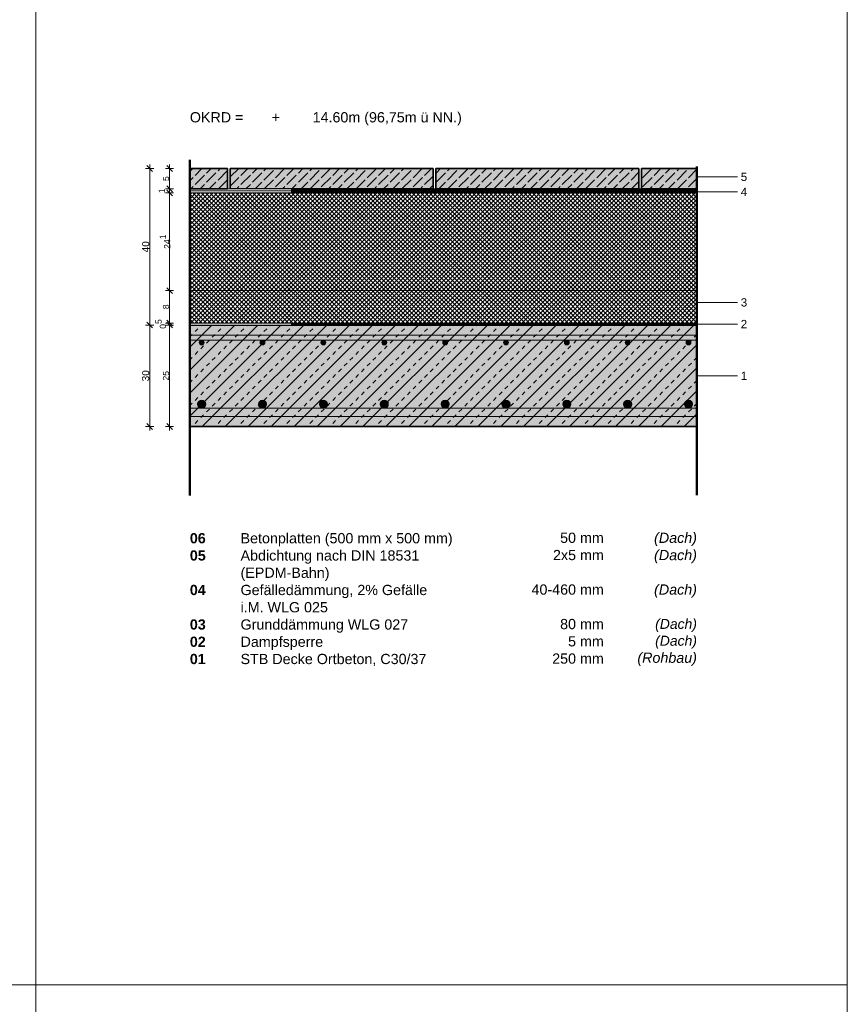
# Model space of a CAD drawing. Header units: metres. Extents: x 0.4 to 30.1, y -10.7 to 8.6.
# Tile 6 of 256: x 6 to 8, y -5.4 to -3. Entities that reach past the tile are written whole.
import ezdxf

# ---------------------------------------------------------------- set-up
doc = ezdxf.new("R2010")
doc.units = ezdxf.units.M
doc.header["$PDMODE"] = 1
doc.header["$PDSIZE"] = -2
doc.linetypes.add('Dash Style-37', pattern=[2.25, 1, -1.25])
doc.layers.get('0').update_dxf_attribs({"lineweight": 25})
for name, color, linetype, lineweight in [('_Bodenaufbauten 20230510 (2D)', 7, 'Continuous', 9), ('Bemaßung', 7, 'Continuous', 9), ('Keine', 7, 'Continuous', 9)]:
    doc.layers.add(name, color=color, linetype=linetype, lineweight=lineweight)
doc.layers.get('0').freeze()
doc.styles.add('Arial', font='arial.ttf')
doc.styles.add('Arial (bold)', font='arialbd.ttf')
doc.styles.add('Arial (italic)', font='ariali.ttf')
doc.dimstyles.new('boris100', dxfattribs={"dimtxt": 17.652669, "dimasz": 0.001414, "dimexe": 0.001, "dimexo": 0.01, "dimgap": 0.0001, "dimtad": 1, "dimdec": 4, "dimtxsty": 'Arial', "dimblk": 'VW_SLASH', "dimblk1": 'VW_SLASH', "dimblk2": 'VW_SLASH', "dimcen": 0, "dimdle": 0.001, "dimadec": 3, "dimazin": 0, "dimtfac": 0.8, "dimtdec": 4, "dimtix": 1, "dimtmove": 0, "dimatfit": 0, "dimldrblk": 'VW_FILLEDARROW', "dimfxl": 0.001, "dimfxlon": 1, "dimfrac": 2, "dimtolj": 1, "dimarcsym": 0})
pattern_1 = [(-45, (0, 0), (0.005303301, 0.005303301), []), (-135, (0, 0), (0.005303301, -0.005303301), [])]
pattern_2 = [(45, (0, 0), (0.02828425, 0.005656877), [0.032927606, -0.007072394])]

# ---------------------------------------------------------------- blocks, each defined once
blk = doc.blocks.new('VW_SLASH')
at = {"color": 0, "linetype": 'ByBlock', "lineweight": -2, "transparency": 16777216}
blk.add_line((0.71, 0), (-1, 0), dxfattribs=at)
at = {"color": 0, "linetype": 'Continuous', "lineweight": 20, "transparency": 16777216, "flags": 128}
blk.add_lwpolyline([(0.5, 0.5), (-0.5, -0.5)], dxfattribs=at)
blk = doc.blocks.new('*D268')
at = {"layer": 'Bemaßung', "color": 0, "lineweight": -2}
for p, q in [((6.3394, -3.3884), (6.3194, -3.3884)), ((6.3294, -3.4242), (6.3294, -3.4025)), ((6.3394, -3.4384), (6.3194, -3.4384))]:
    blk.add_line(p, q, dxfattribs=at)
at = {"layer": 'Defpoints', "color": 0}
for p in [(6.3294, -3.3884), (7.6294, -3.3884), (7.6294, -3.4384)]:
    blk.add_point(p, dxfattribs=at)
at = {"layer": 'Bemaßung', "color": 0, "lineweight": -2, "xscale": 0.014138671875, "yscale": 0.014138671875, "zscale": 0.014138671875}
for p, rotation in [((6.3294, -3.3884), 90), ((6.3294, -3.4384), 270)]:
    blk.add_blockref('VW_SLASH', p, dxfattribs=dict(at, rotation=rotation))
at = {"layer": 'Bemaßung', "color": 0, "insert": (6.3207, -3.4134), "char_height": 0.01513, "attachment_point": 5, "rotation": 90, "style": 'Arial'}
blk.add_mtext('\\A1;5', dxfattribs=at)
blk = doc.blocks.new('VW_FILLEDARROW')
at = {"linetype": 'Continuous', "lineweight": 5, "true_color": 0xb9b9b9, "transparency": 16777216}
h = blk.add_hatch(dxfattribs=at)
h.set_pattern_fill('Dämm', color=9, style=0, pattern_type=2)
h.set_pattern_definition([(-45, (0, 0), (0.00053033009, 0.00053033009), []), (-135, (0, 0), (0.00053033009, -0.00053033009), [])])
h.paths.add_polyline_path([(-2.25, 0.6), (0, 0), (-2.25, -0.6)])
at = {"color": 0, "linetype": 'Continuous', "lineweight": 5, "transparency": 16777216, "flags": 128}
blk.add_lwpolyline([(-2.25, 0.6), (0, 0), (-2.25, -0.6)], close=True, dxfattribs=at)
blk = doc.blocks.new('*D269')
at = {"layer": 'Bemaßung', "color": 0, "lineweight": -2}
for p, q in [((6.3294, -3.4242), (6.3294, -3.4101)), ((6.3394, -3.4384), (6.3194, -3.4384)), ((6.3294, -3.4484), (6.3294, -3.4384)), ((6.3394, -3.4484), (6.3194, -3.4484)), ((6.3294, -3.4625), (6.3294, -3.4766))]:
    blk.add_line(p, q, dxfattribs=at)
at = {"layer": 'Defpoints', "color": 0}
for p in [(6.3294, -3.4384), (7.6294, -3.4384), (7.6294, -3.4484)]:
    blk.add_point(p, dxfattribs=at)
at = {"layer": 'Bemaßung', "color": 0, "lineweight": -2, "xscale": 0.014138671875, "yscale": 0.014138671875, "zscale": 0.014138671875}
for p, rotation in [((6.3294, -3.4384), 270), ((6.3294, -3.4484), 90)]:
    blk.add_blockref('VW_SLASH', p, dxfattribs=dict(at, rotation=rotation))
at = {"layer": 'Bemaßung', "color": 0, "insert": (6.3103, -3.4434), "char_height": 0.01513, "attachment_point": 5, "rotation": 90, "style": 'Arial'}
blk.add_mtext('\\A1;1', dxfattribs=at)
blk = doc.blocks.new('*D270')
at = {"layer": 'Bemaßung', "color": 0, "lineweight": -2}
for p, q in [((6.3394, -3.4484), (6.3194, -3.4484)), ((6.3294, -3.675), (6.3294, -3.4625)), ((6.3394, -3.6891), (6.3194, -3.6891))]:
    blk.add_line(p, q, dxfattribs=at)
at = {"layer": 'Defpoints', "color": 0}
for p in [(6.3294, -3.4484), (7.6294, -3.4484), (7.6294, -3.6891)]:
    blk.add_point(p, dxfattribs=at)
at = {"layer": 'Bemaßung', "color": 0, "lineweight": -2, "xscale": 0.014138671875, "yscale": 0.014138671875, "zscale": 0.014138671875}
for p, rotation in [((6.3294, -3.4484), 90), ((6.3294, -3.6891), 270)]:
    blk.add_blockref('VW_SLASH', p, dxfattribs=dict(at, rotation=rotation))
at = {"layer": 'Bemaßung', "color": 0, "insert": (6.3183, -3.5687), "char_height": 0.015131, "attachment_point": 5, "rotation": 90, "style": 'Arial'}
blk.add_mtext('\\A1;24\\S1^ ;', dxfattribs=at)
blk = doc.blocks.new('*D271')
at = {"layer": 'Bemaßung', "color": 0, "lineweight": -2}
for p, q in [((6.3394, -3.6891), (6.3194, -3.6891)), ((6.3294, -3.755), (6.3294, -3.7033)), ((6.3394, -3.7691), (6.3194, -3.7691))]:
    blk.add_line(p, q, dxfattribs=at)
at = {"layer": 'Defpoints', "color": 0}
for p in [(6.3294, -3.6891), (7.6294, -3.6891), (6.3794, -3.7691)]:
    blk.add_point(p, dxfattribs=at)
at = {"layer": 'Bemaßung', "color": 0, "lineweight": -2, "xscale": 0.014138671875, "yscale": 0.014138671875, "zscale": 0.014138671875}
for p, rotation in [((6.3294, -3.6891), 90), ((6.3294, -3.7691), 270)]:
    blk.add_blockref('VW_SLASH', p, dxfattribs=dict(at, rotation=rotation))
at = {"layer": 'Bemaßung', "color": 0, "insert": (6.3207, -3.7291), "char_height": 0.01513, "attachment_point": 5, "rotation": 90, "style": 'Arial'}
blk.add_mtext('\\A1;8', dxfattribs=at)
blk = doc.blocks.new('*D272')
at = {"layer": 'Bemaßung', "color": 0, "lineweight": -2}
for p, q in [((6.3294, -3.755), (6.3294, -3.7408)), ((6.3394, -3.7691), (6.3194, -3.7691)), ((6.3394, -3.7741), (6.3194, -3.7741)), ((6.3294, -3.7741), (6.3294, -3.7691)), ((6.3294, -3.7883), (6.3294, -3.8024))]:
    blk.add_line(p, q, dxfattribs=at)
at = {"layer": 'Defpoints', "color": 0}
for p in [(6.3294, -3.7691), (6.3794, -3.7691), (6.3794, -3.7741)]:
    blk.add_point(p, dxfattribs=at)
at = {"layer": 'Bemaßung', "color": 0, "lineweight": -2, "xscale": 0.014138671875, "yscale": 0.014138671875, "zscale": 0.014138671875}
for p, rotation in [((6.3294, -3.7691), 270), ((6.3294, -3.7741), 90)]:
    blk.add_blockref('VW_SLASH', p, dxfattribs=dict(at, rotation=rotation))
at = {"layer": 'Bemaßung', "color": 0, "insert": (6.3077, -3.7716), "char_height": 0.015131, "attachment_point": 5, "rotation": 90, "style": 'Arial'}
blk.add_mtext('\\A1;0\\S5^ ;', dxfattribs=at)
blk = doc.blocks.new('*D273')
at = {"layer": 'Bemaßung', "color": 0, "lineweight": -2}
for p, q in [((6.3394, -3.7741), (6.3194, -3.7741)), ((6.3294, -4.01), (6.3294, -3.7883)), ((6.3394, -4.0241), (6.3194, -4.0241))]:
    blk.add_line(p, q, dxfattribs=at)
at = {"layer": 'Defpoints', "color": 0}
for p in [(6.3294, -3.7741), (6.3794, -3.7741), (6.3794, -4.0241)]:
    blk.add_point(p, dxfattribs=at)
at = {"layer": 'Bemaßung', "color": 0, "lineweight": -2, "xscale": 0.014138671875, "yscale": 0.014138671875, "zscale": 0.014138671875}
for p, rotation in [((6.3294, -3.7741), 90), ((6.3294, -4.0241), 270)]:
    blk.add_blockref('VW_SLASH', p, dxfattribs=dict(at, rotation=rotation))
at = {"layer": 'Bemaßung', "color": 0, "insert": (6.3207, -3.8991), "char_height": 0.01513, "attachment_point": 5, "rotation": 90, "style": 'Arial'}
blk.add_mtext('\\A1;25', dxfattribs=at)
blk = doc.blocks.new('*D274')
at = {"layer": 'Bemaßung', "color": 0, "lineweight": -2}
for p, q in [((6.2905, -3.3884), (6.2705, -3.3884)), ((6.2805, -3.76), (6.2805, -3.4025)), ((6.2905, -3.7741), (6.2705, -3.7741))]:
    blk.add_line(p, q, dxfattribs=at)
at = {"layer": 'Defpoints', "color": 0}
for p in [(6.2805, -3.3884), (6.479, -3.3884), (6.3794, -3.7741)]:
    blk.add_point(p, dxfattribs=at)
at = {"layer": 'Bemaßung', "color": 0, "lineweight": -2, "xscale": 0.014138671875, "yscale": 0.014138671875, "zscale": 0.014138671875}
for p, rotation in [((6.2805, -3.3884), 90), ((6.2805, -3.7741), 270)]:
    blk.add_blockref('VW_SLASH', p, dxfattribs=dict(at, rotation=rotation))
at = {"layer": 'Bemaßung', "color": 0, "insert": (6.2705, -3.5812), "char_height": 0.01765, "attachment_point": 5, "rotation": 90, "style": 'Arial'}
blk.add_mtext('\\A1;40', dxfattribs=at)
blk = doc.blocks.new('*D275')
at = {"layer": 'Bemaßung', "color": 0, "lineweight": -2}
for p, q in [((6.2905, -3.7741), (6.2705, -3.7741)), ((6.2805, -4.01), (6.2805, -3.7883)), ((6.2905, -4.0241), (6.2705, -4.0241))]:
    blk.add_line(p, q, dxfattribs=at)
at = {"layer": 'Defpoints', "color": 0}
for p in [(6.2805, -3.7741), (6.3794, -3.7741), (6.3794, -4.0241)]:
    blk.add_point(p, dxfattribs=at)
at = {"layer": 'Bemaßung', "color": 0, "lineweight": -2, "xscale": 0.014138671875, "yscale": 0.014138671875, "zscale": 0.014138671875}
for p, rotation in [((6.2805, -3.7741), 90), ((6.2805, -4.0241), 270)]:
    blk.add_blockref('VW_SLASH', p, dxfattribs=dict(at, rotation=rotation))
at = {"layer": 'Bemaßung', "color": 0, "insert": (6.2705, -3.8991), "char_height": 0.01765, "attachment_point": 5, "rotation": 90, "style": 'Arial'}
blk.add_mtext('\\A1;30', dxfattribs=at)
blk = doc.blocks.new('Bodenaufbauten 20230510 (2D)')
at = {"layer": 'Keine', "linetype": 'Continuous', "lineweight": 0, "true_color": 0xeeeeee, "transparency": 33554687}
for points in [[(6.47901, -3.38837), (6.97901, -3.38837), (6.97901, -3.43837), (6.47901, -3.43837)], [(6.98601, -3.38837), (7.48601, -3.38837), (7.48601, -3.43837), (6.98601, -3.43837)], [(7.49301, -3.38837), (7.6294, -3.38837), (7.6294, -3.43837), (7.49301, -3.43837)]]:
    blk.add_hatch(color=7, dxfattribs=at).paths.add_polyline_path(points)
at = {"layer": 'Keine', "linetype": 'Continuous', "lineweight": 5, "transparency": 33554687}
h = blk.add_hatch(dxfattribs=at)
h.set_pattern_fill('Unbew_ Beton 1_10', style=0, pattern_type=2)
h.set_pattern_definition(pattern_2)
h.paths.add_polyline_path([(6.47901, -3.38837), (6.97901, -3.38837), (6.97901, -3.43837), (6.47901, -3.43837)])
h = blk.add_hatch(dxfattribs=at)
h.set_pattern_fill('Unbew_ Beton 1_10', style=0, pattern_type=2)
h.set_pattern_definition(pattern_2)
h.paths.add_polyline_path([(6.98601, -3.38837), (7.48601, -3.38837), (7.48601, -3.43837), (6.98601, -3.43837)])
h = blk.add_hatch(dxfattribs=at)
h.set_pattern_fill('Unbew_ Beton 1_10', style=0, pattern_type=2)
h.set_pattern_definition(pattern_2)
h.paths.add_polyline_path([(7.49301, -3.38837), (7.6294, -3.38837), (7.6294, -3.43837), (7.49301, -3.43837)])
at = {"layer": 'Keine', "linetype": 'Continuous', "lineweight": 5, "true_color": 0xb9b9b9, "transparency": 33554687}
h = blk.add_hatch(dxfattribs=at)
h.set_pattern_fill('Dämm', color=9, style=0, pattern_type=2)
h.set_pattern_definition(pattern_1)
h.paths.add_polyline_path([(6.3794, -3.76911), (7.6294, -3.76911), (7.6294, -3.68911), (6.3794, -3.68911)])
at = {"layer": 'Keine', "linetype": 'Continuous', "lineweight": 0, "transparency": 33554687}
blk.add_hatch(color=9, dxfattribs=at).paths.add_polyline_path([(6.3794, -3.77411), (7.6294, -3.77411), (7.6294, -4.02411), (6.3794, -4.02411)])
at = {"layer": 'Keine', "linetype": 'Continuous', "lineweight": 13, "transparency": 33554687}
h = blk.add_hatch(dxfattribs=at)
h.set_pattern_fill('Stahlbeton-M1_10', color=250, style=0, pattern_type=2)
h.set_pattern_definition([(45, (0, 0), (0.02828427, -0.02828427), [0.01, -0.01])])
h.paths.add_polyline_path([(6.3794, -3.77411), (7.6294, -3.77411), (7.6294, -4.02411), (6.3794, -4.02411)])
h = blk.add_hatch(dxfattribs=at)
h.set_pattern_fill('Stahlbeton-M1_10-1', color=251, style=0, pattern_type=2)
h.set_pattern_definition([(-135, (0.012426, -0.013254), (0.02828427, -0.02828427), [])])
h.paths.add_polyline_path([(6.3794, -3.77411), (7.6294, -3.77411), (7.6294, -4.02411), (6.3794, -4.02411)])
at = {"layer": 'Keine', "linetype": 'Continuous', "lineweight": 0, "true_color": 0xdddddd, "transparency": 33554687}
for points in [[(6.3794, -3.79911), (6.3794, -3.81111), (7.6294, -3.81111), (7.6294, -3.79911)], [(6.3794, -3.97911), (6.3794, -3.99911), (7.6294, -3.99911), (7.6294, -3.97911)]]:
    blk.add_hatch(color=254, dxfattribs=at).paths.add_polyline_path(points)
h = blk.add_hatch(color=254, dxfattribs=at)
edge = h.paths.add_edge_path()
edge.add_arc((6.40866, -3.81711), 0.006, 0, 360)
h = blk.add_hatch(color=254, dxfattribs=at)
edge = h.paths.add_edge_path()
edge.add_arc((6.55866, -3.81711), 0.006, 0, 360)
h = blk.add_hatch(color=254, dxfattribs=at)
edge = h.paths.add_edge_path()
edge.add_arc((6.70866, -3.81711), 0.006, 0, 360)
h = blk.add_hatch(color=254, dxfattribs=at)
edge = h.paths.add_edge_path()
edge.add_arc((6.85866, -3.81711), 0.006, 0, 360)
h = blk.add_hatch(color=254, dxfattribs=at)
edge = h.paths.add_edge_path()
edge.add_arc((7.00866, -3.81711), 0.006, 0, 360)
h = blk.add_hatch(color=254, dxfattribs=at)
edge = h.paths.add_edge_path()
edge.add_arc((7.15866, -3.81711), 0.006, 0, 360)
h = blk.add_hatch(color=254, dxfattribs=at)
edge = h.paths.add_edge_path()
edge.add_arc((7.30866, -3.81711), 0.006, 0, 360)
h = blk.add_hatch(color=254, dxfattribs=at)
edge = h.paths.add_edge_path()
edge.add_arc((7.45866, -3.81711), 0.006, 0, 360)
h = blk.add_hatch(color=254, dxfattribs=at)
edge = h.paths.add_edge_path()
edge.add_arc((7.60866, -3.81711), 0.006, 0, 360)
h = blk.add_hatch(color=254, dxfattribs=at)
edge = h.paths.add_edge_path()
edge.add_arc((6.40866, -3.96911), 0.01, 0, 360)
h = blk.add_hatch(color=254, dxfattribs=at)
edge = h.paths.add_edge_path()
edge.add_arc((6.55866, -3.96911), 0.01, 0, 360)
h = blk.add_hatch(color=254, dxfattribs=at)
edge = h.paths.add_edge_path()
edge.add_arc((6.70866, -3.96911), 0.01, 0, 360)
h = blk.add_hatch(color=254, dxfattribs=at)
edge = h.paths.add_edge_path()
edge.add_arc((6.85866, -3.96911), 0.01, 0, 360)
h = blk.add_hatch(color=254, dxfattribs=at)
edge = h.paths.add_edge_path()
edge.add_arc((7.00866, -3.96911), 0.01, 0, 360)
h = blk.add_hatch(color=254, dxfattribs=at)
edge = h.paths.add_edge_path()
edge.add_arc((7.15866, -3.96911), 0.01, 0, 360)
h = blk.add_hatch(color=254, dxfattribs=at)
edge = h.paths.add_edge_path()
edge.add_arc((7.30866, -3.96911), 0.01, 0, 360)
h = blk.add_hatch(color=254, dxfattribs=at)
edge = h.paths.add_edge_path()
edge.add_arc((7.45866, -3.96911), 0.01, 0, 360)
h = blk.add_hatch(color=254, dxfattribs=at)
edge = h.paths.add_edge_path()
edge.add_arc((7.60866, -3.96911), 0.01, 0, 360)
at = {"layer": 'Keine', "color": 253, "linetype": 'Continuous', "lineweight": 9, "true_color": 0xaaaaaa, "transparency": 33554687}
for p, q in [((7.7294, -3.40904), (7.6294, -3.40904)), ((7.7294, -3.44587), (7.6294, -3.44587)), ((7.7294, -3.71837), (7.6294, -3.71837)), ((7.7294, -3.77161), (7.6294, -3.77161)), ((7.7294, -3.89911), (7.6294, -3.89911))]:
    blk.add_line(p, q, dxfattribs=at)
at = {"layer": 'Keine', "color": 255, "flags": 128}
for points in [[(4, -3), (6, -3), (6, -5.4), (4, -5.4)], [(4, -5.4), (6, -5.4), (6, -7.8), (4, -7.8)], [(6, -5.4), (8, -5.4), (8, -7.8), (6, -7.8)]]:
    blk.add_lwpolyline(points, close=True, dxfattribs=at)
at = {"layer": 'Keine', "color": 7, "linetype": 'Continuous', "lineweight": 35, "transparency": 33554687, "flags": 128}
for points in [[(6.47901, -3.38837), (6.97901, -3.38837), (6.97901, -3.43837), (6.47901, -3.43837)], [(6.98601, -3.38837), (7.48601, -3.38837), (7.48601, -3.43837), (6.98601, -3.43837)], [(7.49301, -3.38837), (7.6294, -3.38837), (7.6294, -3.43837), (7.49301, -3.43837)], [(6.3794, -3.77411), (7.6294, -3.77411), (7.6294, -4.02411), (6.3794, -4.02411)]]:
    blk.add_lwpolyline(points, close=True, dxfattribs=at)
at = {"layer": 'Keine', "color": 7, "linetype": 'Continuous', "lineweight": 9, "transparency": 33554687, "flags": 128}
blk.add_lwpolyline([(6.3794, -3.76911), (7.6294, -3.76911), (7.6294, -3.68911), (6.3794, -3.68911)], close=True, dxfattribs=at)
at = {"layer": 'Keine', "color": 9, "linetype": 'Continuous', "lineweight": 13, "transparency": 33554687, "flags": 128}
for points in [[(6.3794, -3.79911), (6.3794, -3.81111), (7.6294, -3.81111), (7.6294, -3.79911)], [(6.3794, -3.97911), (6.3794, -3.99911), (7.6294, -3.99911), (7.6294, -3.97911)]]:
    blk.add_lwpolyline(points, close=True, dxfattribs=at)
at = {"layer": 'Keine', "color": 9, "linetype": 'Continuous', "lineweight": 13, "transparency": 33554687}
for centre, radius in [((6.40866, -3.81711), 0.006), ((6.55866, -3.81711), 0.006), ((6.70866, -3.81711), 0.006), ((6.85866, -3.81711), 0.006), ((7.00866, -3.81711), 0.006), ((7.15866, -3.81711), 0.006), ((7.30866, -3.81711), 0.006), ((7.45866, -3.81711), 0.006), ((7.60866, -3.81711), 0.006), ((6.40866, -3.96911), 0.01), ((6.55866, -3.96911), 0.01), ((6.70866, -3.96911), 0.01), ((6.85866, -3.96911), 0.01), ((7.00866, -3.96911), 0.01), ((7.15866, -3.96911), 0.01), ((7.30866, -3.96911), 0.01), ((7.45866, -3.96911), 0.01), ((7.60866, -3.96911), 0.01)]:
    blk.add_circle(centre, radius, dxfattribs=at)
at = {"layer": 'Keine', "color": 7, "transparency": 33554687, "line_spacing_factor": 0.969122, "style": 'Arial'}
for s, insert, char_height, attachment_point in [('\\pxt1.154;OKRD =^I+^I14.60m {\\H0.999x;(96,75m ü NN.)}', (6.3794, -3.24951), 0.0252181, 1), ('5 ', (7.75317, -3.40904), 0.020374, 6), ('4 ', (7.75317, -3.44587), 0.020374, 6), ('3 ', (7.75317, -3.71837), 0.020374, 6), ('2 ', (7.75317, -3.77161), 0.020374, 6), ('1 ', (7.75317, -3.89911), 0.020374, 6)]:
    blk.add_mtext(s, dxfattribs=dict(at, insert=insert, char_height=char_height, attachment_point=attachment_point))
at = {"layer": 'Keine', "color": 7, "insert": (6.3794, -4.2867), "char_height": 0.0252181, "attachment_point": 1, "line_spacing_factor": 1.011258, "style": 'Arial (bold)'}
blk.add_mtext('\\pxt4.957;06{\\fArial|b0|i0|c0|p0; ^IBetonplatten (500 mm x 500 mm)}{\\fArial|b0|i0|c0|p0;\\P}05{\\fArial|b0|i0|c0|p0; ^I}{\\fArial|b0|i0|c0|p0;Abdichtung nach DIN 18531\\P^I(EPDM-Bahn)\\P}04{\\fArial|b0|i0|c0|p0; ^I}{\\fArial|b0|i0|c0|p0;Gefälledämmung, 2% Gefälle}{\\fArial|b0|i0|c0|p0;\\P ^Ii.M. WLG 025\\P}03{\\fArial|b0|i0|c0|p0;^IGrunddämmung WLG 027\\P}02{\\fArial|b0|i0|c0|p0;^IDampfsperre\\P}01{\\fArial|b0|i0|c0|p0; ^ISTB Decke Ortbeton, C30/37}', dxfattribs=at)
at = {"layer": 'Keine', "color": 7, "transparency": 33554687, "attachment_point": 3, "line_spacing_factor": 1.011258}
for s, insert, char_height, width, style in [('  50 mm\\P2x5 mm \\P\\P40-460 mm\\P\\P80 mm\\P5 mm\\P250 mm', (7.39978, -4.28565), 0.025218, 0.22, 'Arial'), ('(Dach)\\P(Dach)\\P\\P(Dach)\\P\\P{\\H0.9752x;(Dach)}\\P{\\H0.9752x;(Dach)}\\P(Rohbau)', (7.6294, -4.28565), 0.0252181, 0.16, 'Arial (italic)')]:
    blk.add_mtext(s, dxfattribs=dict(at, insert=insert, char_height=char_height, width=width, style=style))
at = {"layer": 'Bemaßung'}
for base, p1, p2, text, override, picture, middle in [((6.28052, -3.38837), (6.3794, -3.77411), (6.47901, -3.38837), '40', {"dimtxt": 0.017653, "dimasz": 0.014139, "dimexe": 0.01, "dimgap": 0.001, "dimdec": 1, "dimpost": '<>', "dimtxsty": 'Arial', "dimdle": 0.01, "dimtmove": 2, "dimfxl": 0.01}, '*D274', (6.27051, -3.58124)), ((6.3294, -3.38837), (7.6294, -3.43837), (7.6294, -3.38837), '5', {"dimtxt": 0.015131, "dimasz": 0.014139, "dimexe": 0.01, "dimgap": 0.001, "dimdec": 3, "dimpost": '<>', "dimtxsty": 'Arial', "dimdle": 0.01, "dimtmove": 2, "dimfxl": 0.01}, '*D268', (6.3207, -3.41337)), ((6.3294, -3.43837), (7.6294, -3.44837), (7.6294, -3.43837), '1', {"dimtxt": 0.015131, "dimasz": 0.014139, "dimexe": 0.01, "dimgap": 0.001, "dimdec": 3, "dimpost": '<>', "dimtxsty": 'Arial', "dimdle": 0.01, "dimtix": 0, "dimtmove": 2, "dimfxl": 0.01}, '*D269', (6.3103, -3.44337)), ((6.3294, -3.44837), (7.6294, -3.68911), (7.6294, -3.44837), '24\\S1^ ;', {"dimtxt": 0.015131, "dimasz": 0.014139, "dimexe": 0.01, "dimgap": 0.001, "dimdec": 3, "dimpost": '<>', "dimtxsty": 'Arial', "dimdle": 0.01, "dimtmove": 2, "dimfxl": 0.01}, '*D270', (6.31828, -3.56874)), ((6.3294, -3.68911), (6.3794, -3.76911), (7.6294, -3.68911), '8', {"dimtxt": 0.015131, "dimasz": 0.014139, "dimexe": 0.01, "dimgap": 0.001, "dimdec": 3, "dimpost": '<>', "dimtxsty": 'Arial', "dimdle": 0.01, "dimtmove": 2, "dimfxl": 0.01}, '*D271', (6.32067, -3.72911)), ((6.3294, -3.76911), (6.3794, -3.77411), (6.3794, -3.76911), '0\\S5^ ;', {"dimtxt": 0.015131, "dimasz": 0.014139, "dimexe": 0.01, "dimgap": 0.001, "dimdec": 3, "dimpost": '<>', "dimtxsty": 'Arial', "dimdle": 0.01, "dimtix": 0, "dimtmove": 2, "dimfxl": 0.01}, '*D272', (6.30766, -3.77161)), ((6.28052, -3.77411), (6.3794, -4.02411), (6.3794, -3.77411), '30', {"dimtxt": 0.017653, "dimasz": 0.014139, "dimexe": 0.01, "dimgap": 0.001, "dimdec": 1, "dimpost": '<>', "dimtxsty": 'Arial', "dimdle": 0.01, "dimtmove": 2, "dimfxl": 0.01}, '*D275', (6.2705, -3.89911)), ((6.3294, -3.77411), (6.3794, -4.02411), (6.3794, -3.77411), '25', {"dimtxt": 0.015131, "dimasz": 0.014139, "dimexe": 0.01, "dimgap": 0.001, "dimdec": 3, "dimpost": '<>', "dimtxsty": 'Arial', "dimdle": 0.01, "dimtmove": 2, "dimfxl": 0.01}, '*D273', (6.32067, -3.89911))]:
    dim = blk.add_linear_dim(base=base, p1=p1, p2=p2, angle=270, text=text, dimstyle='boris100', override=override, dxfattribs=at)
    dim.commit()
    dim.dimension.update_dxf_attribs({"geometry": picture, "text_midpoint": middle})
at = {"color": 255, "linetype": 'Continuous', "lineweight": 9, "transparency": 33554687}
for points in [[(6.37925, -3.44337), (6.37925, -3.44837), (7.6294, -3.44837), (7.6294, -3.44337)], [(6.3794, -3.76911), (7.6294, -3.76911), (7.6294, -3.77411), (6.3794, -3.77411)]]:
    blk.add_wipeout(points, dxfattribs=at).dxf.layer = 'Keine'
at = {"layer": 'Keine', "color": 7, "linetype": 'Dash Style-37', "lineweight": 35, "transparency": 33554687}
for p, q in [((7.6294, -3.44587), (6.37935, -3.44587)), ((7.62935, -3.77161), (6.3794, -3.77161))]:
    blk.add_line(p, q, dxfattribs=at)
at = {"layer": 'Keine', "color": 7, "linetype": 'Continuous', "lineweight": 9, "transparency": 33554687}
blk.add_line((6.95038, -3.44837), (6.89038, -3.44837), dxfattribs=at)
blk.add_line((6.95038, -3.44837), (6.89038, -3.44837), dxfattribs=at)
at = {"layer": 'Keine', "color": 7, "linetype": 'Continuous', "lineweight": 9, "transparency": 33554687, "flags": 128}
for points in [[(6.37925, -3.44337), (6.37925, -3.44837), (7.6294, -3.44837), (7.6294, -3.44337)], [(6.3794, -3.76911), (7.6294, -3.76911), (7.6294, -3.77411), (6.3794, -3.77411)]]:
    blk.add_lwpolyline(points, close=True, dxfattribs=at)
at = {"color": 255, "linetype": 'Continuous', "lineweight": 9, "transparency": 33554687}
blk.add_wipeout([(6.37925, -3.43837), (6.37925, -3.44337), (7.6294, -3.44337), (7.6294, -3.43837)], dxfattribs=at).dxf.layer = 'Keine'
at = {"layer": 'Keine', "linetype": 'Continuous', "lineweight": 0, "true_color": 0xeeeeee, "transparency": 33554687}
blk.add_hatch(color=7, dxfattribs=at).paths.add_polyline_path([(6.37918, -3.38837), (6.47201, -3.38837), (6.47201, -3.43837), (6.37918, -3.43837)])
at = {"layer": 'Keine', "linetype": 'Continuous', "lineweight": 5, "transparency": 33554687}
h = blk.add_hatch(dxfattribs=at)
h.set_pattern_fill('Unbew_ Beton 1_10', style=0, pattern_type=2)
h.set_pattern_definition(pattern_2)
h.paths.add_polyline_path([(6.37918, -3.38837), (6.47201, -3.38837), (6.47201, -3.43837), (6.37918, -3.43837)])
at = {"layer": 'Keine', "linetype": 'Continuous', "lineweight": 5, "true_color": 0xb9b9b9, "transparency": 33554687}
h = blk.add_hatch(dxfattribs=at)
h.set_pattern_fill('Dämm', color=9, style=0, pattern_type=2)
h.set_pattern_definition(pattern_1)
h.paths.add_polyline_path([(6.3794, -3.68911), (7.6294, -3.68911), (7.6294, -3.44837), (6.3794, -3.44837)])
at = {"layer": 'Keine', "color": 255, "lineweight": 50}
for p, q in [((6.37916, -3.36707), (6.37962, -4.19438)), ((7.6294, -4.19319), (7.6294, -3.38335))]:
    blk.add_line(p, q, dxfattribs=at)
at = {"layer": 'Keine', "color": 7, "linetype": 'Dash Style-37', "lineweight": 35, "transparency": 33554687}
blk.add_line((7.6294, -3.44087), (6.37925, -3.44087), dxfattribs=at)
at = {"layer": 'Keine', "color": 255, "flags": 128}
blk.add_lwpolyline([(6, -3), (8, -3), (8, -5.4), (6, -5.4)], close=True, dxfattribs=at)
at = {"layer": 'Keine', "color": 7, "linetype": 'Continuous', "lineweight": 35, "transparency": 33554687, "flags": 128}
blk.add_lwpolyline([(6.37918, -3.38837), (6.47201, -3.38837), (6.47201, -3.43837), (6.37918, -3.43837)], close=True, dxfattribs=at)
at = {"layer": 'Keine', "color": 7, "linetype": 'Continuous', "lineweight": 9, "transparency": 33554687, "flags": 128}
for points in [[(6.37925, -3.43837), (6.37925, -3.44337), (7.6294, -3.44337), (7.6294, -3.43837)], [(6.3794, -3.68911), (7.6294, -3.68911), (7.6294, -3.44837), (6.3794, -3.44837)]]:
    blk.add_lwpolyline(points, close=True, dxfattribs=at)

msp = doc.modelspace()

# ---------------------------------------------------------------- block references
at = {"layer": '_Bodenaufbauten 20230510 (2D)'}
msp.add_blockref('Bodenaufbauten 20230510 (2D)', (0, 0), dxfattribs=at)

doc.saveas('drawing.dxf')
